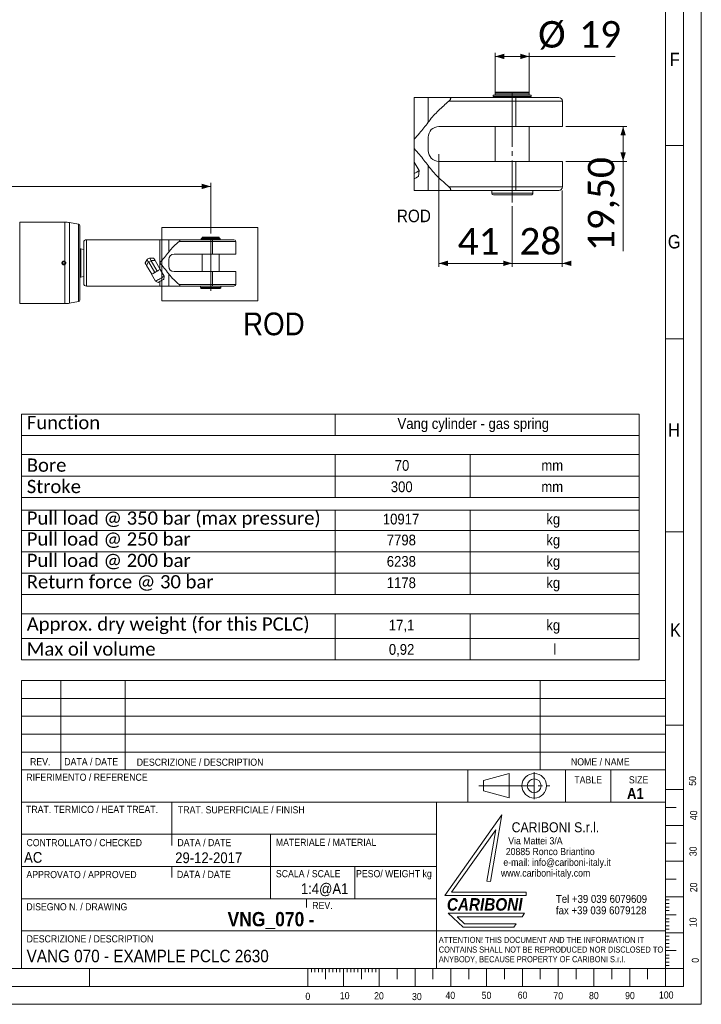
# Model space of a CAD drawing. Header units: millimetres. Extents: x 40 to 3324, y 40 to 2336.
# Tile 6 of 9: x 2562 to 3324, y 40 to 1141. Entities that reach past the tile are written whole.
import ezdxf

# ---------------------------------------------------------------- set-up
doc = ezdxf.new("R2010")
doc.units = ezdxf.units.MM
doc.header["$LTSCALE"] = 4
doc.linetypes.add('SLD-Centro', pattern=[19.05, 15.24, -1.27, 1.27, -1.27])
doc.linetypes.add('SLD-Solido', pattern=[0])
doc.styles.add('SLDTEXTSTYLE0', font='GOTHIC.TTF', dxfattribs={"width": 0.913})
doc.styles.add('SLDTEXTSTYLE1', font='GOTHICB.TTF', dxfattribs={"width": 0.913})
doc.styles.add('SLDTEXTSTYLE2', font='GOTHICBI.TTF', dxfattribs={"width": 0.913})
doc.styles.add('SLDTEXTSTYLE3', font='CALIBRI.TTF')
doc.styles.add('SLDTEXTSTYLE4', font='CALIBRIB.TTF')
doc.dimstyles.new('SLDDIMSTYLE0', dxfattribs={"dimtxt": 29.633333, "dimasz": 10, "dimexe": 0, "dimexo": 0.0625, "dimgap": 7.408333, "dimtad": 1, "dimrnd": 1e-09, "dimzin": 12, "dimdsep": 46, "dimtxsty": 'SLDTEXTSTYLE4', "dimsah": 1, "dimcen": 0.09, "dimadec": 0, "dimazin": 3, "dimtfac": 1, "dimtofl": 0, "dimtmove": 0, "dimatfit": 3, "dimfxl": 0, "dimfrac": 2, "dimtolj": 1, "dimtzin": 12, "dimarcsym": 0})
doc.dimstyles.new('SLDDIMSTYLE2', dxfattribs={"dimtxt": 29.633333, "dimasz": 10, "dimexe": 0, "dimexo": 0.0625, "dimgap": 7.408333, "dimtad": 1, "dimlfac": 0.5, "dimrnd": 1e-09, "dimzin": 12, "dimdsep": 46, "dimtxsty": 'SLDTEXTSTYLE4', "dimsah": 1, "dimcen": 0.09, "dimadec": 0, "dimazin": 3, "dimtfac": 1, "dimtmove": 0, "dimatfit": 0, "dimfxl": 0, "dimfrac": 2, "dimtolj": 1, "dimtzin": 12, "dimarcsym": 0})
doc.dimstyles.new('SLDDIMSTYLE3', dxfattribs={"dimtxt": 29.633333, "dimasz": 10, "dimexe": 0, "dimexo": 0.0625, "dimgap": 7.408333, "dimtad": 1, "dimlfac": 0.5, "dimrnd": 1e-09, "dimzin": 12, "dimdsep": 46, "dimtxsty": 'SLDTEXTSTYLE4', "dimsah": 1, "dimcen": 0.09, "dimadec": 0, "dimazin": 3, "dimtfac": 1, "dimtofl": 0, "dimtmove": 0, "dimatfit": 3, "dimfxl": 0, "dimfrac": 2, "dimtolj": 1, "dimtzin": 12, "dimarcsym": 0})

# ---------------------------------------------------------------- blocks, each defined once
blk = doc.blocks.new('SW_NOTE_0')
at = {"color": 0, "linetype": 'Continuous', "lineweight": 0, "char_height": 8, "attachment_point": 1, "style": 'SLDTEXTSTYLE0'}
for s, insert in [('   Via Mattei 3/A', (0, 10.2)), ('  20885 Ronco Briantino', (0, -1.8)), (' e-mail: info@cariboni-italy.it', (0, -13.8)), ('www.cariboni-italy.com', (0, -25.8))]:
    blk.add_mtext(s, dxfattribs=dict(at, insert=insert))
blk = doc.blocks.new('SW_NOTE_1')
at = {"color": 0, "linetype": 'Continuous', "lineweight": 0, "char_height": 8.8, "attachment_point": 1, "style": 'SLDTEXTSTYLE0'}
for s, insert in [('Tel +39 039 6079609', (0, 11.2)), ('fax +39 039 6079128', (0, -1.6))]:
    blk.add_mtext(s, dxfattribs=dict(at, insert=insert))
blk = doc.blocks.new('SW_NOTE_2')
at = {"color": 0, "linetype": 'Continuous', "lineweight": 0, "char_height": 6.8, "attachment_point": 1, "style": 'SLDTEXTSTYLE0'}
for s, insert in [('ATTENTION! THIS DOCUMENT AND THE INFORMATION IT', (0, 8.7)), ('CONTAINS SHALL NOT BE REPRODUCED NOR DISCLOSED TO', (0, -2.1)), ('ANYBODY, BECAUSE PROPERTY OF CARIBONI S.r.l.', (0, -12.9))]:
    blk.add_mtext(s, dxfattribs=dict(at, insert=insert))
blk = doc.blocks.new('SW_TABLEANNOTATION_0')
at = {"color": 0, "linetype": 'SLD-Solido', "lineweight": 0}
for p, q in [((0, 0), (0, -274.9)), ((690.8, 0), (0, 0)), ((690.8, -274.9), (690.8, 0)), ((350.8, 0), (350.8, -23.9)), ((0, -23.9), (690.8, -23.9)), ((0, -45.4), (690.8, -45.4)), ((350.8, -45.4), (350.8, -93.2)), ((501.8, -45.4), (501.8, -93.2)), ((0, -69.3), (690.8, -69.3)), ((0, -93.2), (690.8, -93.2)), ((0, -107.3), (690.8, -107.3)), ((350.8, -107.3), (350.8, -201.9)), ((501.8, -107.3), (501.8, -201.9)), ((0, -130.2), (690.8, -130.2)), ((0, -154.1), (690.8, -154.1)), ((0, -178), (690.8, -178)), ((0, -201.9), (690.8, -201.9)), ((0, -223.4), (690.8, -223.4)), ((350.8, -223.4), (350.8, -274.9)), ((501.8, -223.4), (501.8, -274.9)), ((0, -251), (690.8, -251)), ((0, -274.9), (690.8, -274.9))]:
    blk.add_line(p, q, dxfattribs=at)
at = {"color": 0, "linetype": 'Continuous', "lineweight": 0, "attachment_point": 1}
for s, insert, char_height, style in [('Function', (6, -2.1), 14.82, 'SLDTEXTSTYLE3'), ('Vang cylinder - gas spring', (420.5, -4.6), 12, 'SLDTEXTSTYLE0'), ('Bore', (6, -49.7), 14.82, 'SLDTEXTSTYLE3'), ('70', (417.4, -51.4), 12, 'SLDTEXTSTYLE0'), ('mm', (581.3, -51.4), 12, 'SLDTEXTSTYLE0'), ('Stroke', (6, -73.6), 14.82, 'SLDTEXTSTYLE3'), ('300', (413, -75.3), 12, 'SLDTEXTSTYLE0'), ('mm', (581.3, -75.3), 12, 'SLDTEXTSTYLE0'), ('Pull load @ 350 bar (max pressure)', (6, -108.9), 14.817, 'SLDTEXTSTYLE3'), ('10917', (404.1, -111.4), 12, 'SLDTEXTSTYLE0'), ('kg', (586.9, -111.4), 12, 'SLDTEXTSTYLE0'), ('Pull load @ 250 bar', (6, -132.3), 14.817, 'SLDTEXTSTYLE3'), ('7798', (408.5, -134.8), 12, 'SLDTEXTSTYLE0'), ('kg', (586.9, -134.8), 12, 'SLDTEXTSTYLE0'), ('Pull load @ 200 bar', (6, -156.2), 14.817, 'SLDTEXTSTYLE3'), ('6238', (408.5, -158.7), 12, 'SLDTEXTSTYLE0'), ('kg', (586.9, -158.7), 12, 'SLDTEXTSTYLE0'), ('Return force @ 30 bar', (6, -180.1), 14.817, 'SLDTEXTSTYLE3'), ('1178', (408.5, -182.6), 12, 'SLDTEXTSTYLE0'), ('kg', (586.9, -182.6), 12, 'SLDTEXTSTYLE0'), ('Approx. dry weight (for this PCLC)', (6, -227.3), 14.817, 'SLDTEXTSTYLE3'), ('17,1', (410.8, -229.9), 12, 'SLDTEXTSTYLE0'), ('kg', (586.9, -229.9), 12, 'SLDTEXTSTYLE0'), ('Max oil volume', (6, -255.3), 14.817, 'SLDTEXTSTYLE3'), ('0,92', (410.8, -257.1), 12, 'SLDTEXTSTYLE0'), ('l', (594.7, -257.1), 12, 'SLDTEXTSTYLE0')]:
    blk.add_mtext(s, dxfattribs=dict(at, insert=insert, char_height=char_height, style=style))
blk = doc.blocks.new('_D_6')
at = {"color": 7, "linetype": 'SLD-Solido', "lineweight": 0}
for p, q in [((145.5, 901.3), (145.5, 958.3)), ((2775.5, 901.7), (2775.5, 958.3)), ((145.5, 954.3), (2775.5, 954.3))]:
    blk.add_line(p, q, dxfattribs=at)
for points in [[(145.5, 954.3), (155.5, 951.3), (155.5, 957.3)], [(2775.5, 954.3), (2765.5, 957.3), (2765.5, 951.3)]]:
    blk.add_solid(points, dxfattribs=at)
at = {"color": 7, "linetype": 'SLD-Solido', "lineweight": 0, "attachment_point": 1, "style": 'SLDTEXTSTYLE3'}
for s, insert, char_height in [('EXAMPLE PCLC ', (1293.5, 993.8), 29.633), ('2630', (1547.4, 993.8), 29.63)]:
    blk.add_mtext(s, dxfattribs=dict(at, insert=insert, char_height=char_height))
blk = doc.blocks.new('_D_11')
at = {"color": 7, "linetype": 'SLD-Solido', "lineweight": 0}
for p, q in [((3030.6, 990.3), (3030.6, 864.3)), ((3112.6, 932.3), (3112.6, 864.3)), ((3030.6, 868.3), (3112.6, 868.3))]:
    blk.add_line(p, q, dxfattribs=at)
for points in [[(3030.6, 868.3), (3040.6, 865.3), (3040.6, 871.3)], [(3112.6, 868.3), (3102.6, 871.3), (3102.6, 865.3)]]:
    blk.add_solid(points, dxfattribs=at)
at = {"color": 7, "linetype": 'SLD-Solido', "lineweight": 0, "insert": (3051.6, 907.8), "char_height": 29.63, "attachment_point": 1, "style": 'SLDTEXTSTYLE3'}
blk.add_mtext('41', dxfattribs=at)
blk = doc.blocks.new('_D_12')
at = {"color": 7, "linetype": 'SLD-Solido', "lineweight": 0}
for p, q in [((3168.6, 949.8), (3168.6, 864.3)), ((3112.6, 932.3), (3112.6, 864.3)), ((3112.6, 868.3), (3102.6, 868.3)), ((3168.6, 868.3), (3112.6, 868.3)), ((3168.6, 868.3), (3178.6, 868.3))]:
    blk.add_line(p, q, dxfattribs=at)
for points in [[(3112.6, 868.3), (3102.6, 871.3), (3102.6, 865.3)], [(3168.6, 868.3), (3178.6, 865.3), (3178.6, 871.3)]]:
    blk.add_solid(points, dxfattribs=at)
at = {"color": 7, "linetype": 'SLD-Solido', "lineweight": 0, "insert": (3120.6, 907.8), "char_height": 29.63, "attachment_point": 1, "style": 'SLDTEXTSTYLE3'}
blk.add_mtext('28', dxfattribs=at)
blk = doc.blocks.new('_D_13')
at = {"color": 7, "linetype": 'SLD-Solido', "lineweight": 0}
for p, q in [((3172.6, 1021.3), (3240.6, 1021.3)), ((3236.6, 1021.3), (3236.6, 982.3)), ((3172.6, 982.3), (3240.6, 982.3)), ((3236.6, 982.3), (3236.6, 881.9))]:
    blk.add_line(p, q, dxfattribs=at)
for points in [[(3236.6, 1021.3), (3233.6, 1011.3), (3239.6, 1011.3)], [(3236.6, 982.3), (3239.6, 992.3), (3233.6, 992.3)]]:
    blk.add_solid(points, dxfattribs=at)
at = {"color": 7, "linetype": 'SLD-Solido', "lineweight": 0, "insert": (3197.1, 881.9), "char_height": 29.63, "attachment_point": 1, "rotation": 90, "style": 'SLDTEXTSTYLE3'}
blk.add_mtext('19,50', dxfattribs=at)
blk = doc.blocks.new('_D_14')
at = {"color": 7, "linetype": 'SLD-Solido', "lineweight": 0}
for p, q in [((3093.6, 1058.8), (3093.6, 1103.6)), ((3131.6, 1058.8), (3131.6, 1103.6)), ((3093.6, 1099.6), (3131.6, 1099.6)), ((3131.6, 1099.6), (3227.5, 1099.6))]:
    blk.add_line(p, q, dxfattribs=at)
for points in [[(3093.6, 1099.6), (3103.6, 1096.6), (3103.6, 1102.6)], [(3131.6, 1099.6), (3121.6, 1102.6), (3121.6, 1096.6)]]:
    blk.add_solid(points, dxfattribs=at)
at = {"color": 7, "linetype": 'SLD-Solido', "lineweight": 0, "char_height": 29.63, "attachment_point": 1, "style": 'SLDTEXTSTYLE3'}
for s, insert in [('%%c', (3141.6, 1139.1)), ('19', (3187.4, 1139.1))]:
    blk.add_mtext(s, dxfattribs=dict(at, insert=insert))

msp = doc.modelspace()

# ---------------------------------------------------------------- linework, layer by layer
at = {"color": 7, "linetype": 'SLD-Solido', "lineweight": 0}
for p, q in [((3324, 40), (3324, 2336)), ((3304, 60), (3304, 2316)), ((3003.12, 1053.756), (3003.12, 949.756)), ((3304, 1000), (3284, 1000)), ((3284, 1000), (3304, 1000)), ((2720.736, 908.335), (2828.241, 908.335)), ((2720.736, 826.353), (2720.736, 908.335)), ((2828.241, 826.353), (2828.241, 908.335)), ((2720.736, 826.353), (2828.241, 826.353)), ((3284, 784), (3304, 784)), ((3284, 568), (3304, 568)), ((2564, 402.029), (2564, 80.029)), ((2564, 402.029), (3284, 402.029)), ((2608, 402.029), (2608, 301.996)), ((2680, 402.029), (2680, 301.996)), ((3144, 402.029), (3144, 301.996)), ((2564.013, 381.996), (3284.013, 381.996)), ((2564.013, 361.996), (3284.013, 361.996)), ((2564.013, 341.996), (3284.013, 341.996)), ((3284, 352), (3304, 352)), ((2564.013, 321.996), (3284.013, 321.996)), ((3063.006, 301.996), (3063.006, 266.029)), ((3109.247, 297.88), (3080.635, 290.177)), ((3109.247, 297.88), (3109.247, 270.78)), ((3172, 301.996), (3172, 266.029)), ((3222.945, 301.996), (3222.945, 266.029)), ((3283.977, 301.977), (3283.977, 79.977)), ((3080.635, 290.177), (3080.635, 278.483)), ((3080.635, 278.483), (3109.247, 270.78)), ((3284, 280), (3304, 280)), ((3284, 266.029), (2564, 266.029)), ((2732, 230.029), (2732, 266.029)), ((3028, 158.029), (3028, 266.029)), ((3284, 260), (3296, 260)), ((3037.116, 161.506), (3101.067, 251.7)), ((3101.067, 251.7), (3088.182, 177.403)), ((3094.105, 234.965), (3044.856, 165.506)), ((3094.105, 234.965), (3084.14, 177.506)), ((3284, 240), (3304, 240)), ((3028, 230.029), (2564, 230.029)), ((2732, 230.029), (2732, 217.633)), ((2842.172, 158.029), (2842.172, 230.029)), ((3284, 220), (3296, 220)), ((3284, 200), (3304, 200)), ((3028, 194.029), (2564, 194.029)), ((2732, 194.029), (2732, 181.708)), ((2936.434, 194.029), (2936.434, 158.029)), ((3084.14, 177.506), (3088.182, 177.403)), ((3284, 180), (3296, 180)), ((3044.856, 165.506), (3128.14, 165.506)), ((3128.14, 165.506), (3128.182, 161.506)), ((2882.461, 158.029), (2882.461, 148.034)), ((3128.182, 161.506), (3037.116, 161.506)), ((3284, 160), (3304, 160)), ((3284, 156.709), (3288, 156.709)), ((3284, 152.866), (3288, 152.866)), ((3284, 148.508), (3288, 148.508)), ((3284, 144.681), (3288, 144.681)), ((3126.478, 141.928), (3041.116, 141.928)), ((3041.116, 141.928), (3057.717, 126.262)), ((3051.118, 137.839), (3059.33, 130.089)), ((3123.706, 137.839), (3051.118, 137.839)), ((3126.478, 141.928), (3123.706, 137.839)), ((3284, 140), (3296, 140)), ((3284, 135.634), (3288, 135.634)), ((3284, 132.243), (3288, 132.243)), ((3028, 80.029), (3028, 122.029)), ((3028, 122.029), (3284, 122.029)), ((3057.717, 126.262), (3114.327, 126.262)), ((3059.33, 130.089), (3117.116, 130.089)), ((3117.116, 130.089), (3114.327, 126.262)), ((3284, 127.884), (3288, 127.884)), ((3284, 123.821), (3288, 123.821)), ((3284, 120), (3304, 120)), ((3284, 115.998), (3288, 115.998)), ((3284, 112.155), (3288, 112.155)), ((3284, 107.797), (3288, 107.797)), ((3284, 103.97), (3288, 103.97)), ((3284, 100), (3296, 100)), ((3284, 94.923), (3288, 94.923)), ((3284, 91.531), (3288, 91.531)), ((2640, 80), (2640, 60)), ((2884, 80), (2884, 60)), ((2888, 80), (2888, 76)), ((2892, 80), (2892, 76)), ((2896, 80), (2896, 76)), ((2900, 80), (2900, 76)), ((2904, 80), (2904, 68)), ((2908, 80), (2908, 76)), ((2912, 80), (2912, 76)), ((2916, 80), (2916, 76)), ((2920, 80), (2920, 76)), ((2924, 80), (2924, 60)), ((2928, 80), (2928, 76)), ((2932, 80), (2932, 76)), ((2936, 80), (2936, 76)), ((2940, 80), (2940, 76)), ((2944, 80), (2944, 68)), ((2948, 80), (2948, 76)), ((2952, 80), (2952, 76)), ((2956, 80), (2956, 76)), ((2960, 80), (2960, 76)), ((2964, 80), (2964, 60)), ((2984, 80), (2984, 68)), ((3004, 80), (3004, 60)), ((3024, 80), (3024, 68)), ((3044, 80), (3044, 60)), ((3064, 80), (3064, 68)), ((3084, 80), (3084, 60)), ((3104, 68), (3104, 80)), ((3124, 80), (3124, 60)), ((3144, 80), (3144, 68)), ((3164, 80), (3164, 60)), ((3184, 80), (3184, 68)), ((3204, 80), (3204, 60)), ((3224, 80), (3224, 68)), ((3244, 80), (3244, 60)), ((3264, 80), (3264, 68)), ((3284, 87.173), (3288, 87.173)), ((3284, 83.346), (3288, 83.346)), ((3284, 80), (3284, 60)), ((3304, 80), (3284, 80)), ((60, 60), (3304, 60)), ((40, 40), (3324, 40))]:
    msp.add_line(p, q, dxfattribs=at)
at = {"color": 7, "linetype": 'SLD-Solido', "lineweight": 15}
for p, q in [((3284, 80), (3284, 2296)), ((3093.984, 1059.556), (3093.62, 1058.556)), ((3093.62, 1058.556), (3093.62, 1056.556)), ((3131.62, 1058.556), (3093.62, 1058.556)), ((3131.256, 1059.556), (3093.984, 1059.556)), ((3131.62, 1058.556), (3131.256, 1059.556)), ((3131.62, 1056.556), (3131.62, 1058.556)), ((3003.12, 1053.756), (3018.62, 1053.756)), ((3018.62, 1025.964), (3018.62, 1053.756)), ((3018.62, 1053.756), (3041.844, 1053.756)), ((3041.844, 1053.756), (3116.62, 1053.756)), ((3116.62, 1049.756), (3041.844, 1049.756)), ((3091.46, 1056.116), (3091.46, 1054.956)), ((3091.46, 1056.116), (3092.417, 1056.116)), ((3132.504, 1054.956), (3091.46, 1054.956)), ((3133.78, 1056.316), (3092.736, 1056.316)), ((3092.736, 1056.292), (3092.736, 1056.316)), ((3092.736, 1054.756), (3092.736, 1054.779)), ((3094.32, 1054.779), (3092.736, 1054.779)), ((3092.736, 1054.756), (3093.62, 1054.756)), ((3131.62, 1056.556), (3093.62, 1056.556)), ((3093.62, 1054.756), (3093.62, 1053.756)), ((3130.4, 1054.756), (3093.62, 1054.756)), ((3094.32, 1056.556), (3094.32, 1056.316)), ((3094.32, 1054.956), (3094.32, 1054.756)), ((3116.62, 1053.756), (3116.62, 1049.756)), ((3116.62, 1053.756), (3164.62, 1053.756)), ((3116.62, 1021.256), (3116.62, 1049.756)), ((3168.62, 1049.756), (3116.62, 1049.756)), ((3130.474, 1054.756), (3132.504, 1054.756)), ((3130.92, 1056.316), (3130.92, 1056.556)), ((3131.62, 1053.756), (3131.62, 1054.756)), ((3132.504, 1054.956), (3132.504, 1054.756)), ((3133.78, 1054.756), (3132.504, 1054.756)), ((3133.78, 1054.756), (3133.78, 1056.316)), ((3168.62, 1021.256), (3168.62, 1049.756)), ((3030.62, 1021.256), (3116.62, 1021.256)), ((3093.62, 1021.256), (3093.62, 982.256)), ((3116.62, 1021.256), (3168.62, 1021.256)), ((3131.62, 982.256), (3131.62, 1021.256)), ((3018.62, 994.256), (3018.62, 1009.256)), ((3008.663, 971.945), (3003.12, 981.546)), ((3116.62, 982.256), (3030.62, 982.256)), ((3116.62, 953.756), (3116.62, 982.256)), ((3168.62, 982.256), (3116.62, 982.256)), ((3168.62, 953.756), (3168.62, 982.256)), ((3007.876, 965.53), (3008.663, 971.945)), ((3018.62, 949.756), (3018.62, 977.547)), ((3018.62, 949.756), (3003.12, 949.756)), ((3041.844, 949.756), (3018.62, 949.756)), ((3041.844, 953.756), (3116.62, 953.756)), ((3116.62, 949.756), (3041.844, 949.756)), ((3089.62, 949.756), (3089.62, 946.756)), ((3135.62, 946.756), (3089.62, 946.756)), ((3116.62, 953.756), (3116.62, 949.756)), ((3116.62, 953.756), (3168.62, 953.756)), ((3164.62, 949.756), (3116.62, 949.756)), ((3135.62, 946.756), (3135.62, 949.756)), ((3133.62, 944.756), (3091.62, 944.756)), ((2612.484, 914.263), (2561.911, 914.263)), ((2561.911, 914.263), (2561.911, 868.763)), ((2612.484, 870.488), (2612.484, 914.263)), ((2627.634, 912.054), (2617.693, 913.807)), ((2617.693, 913.807), (2617.693, 823.718)), ((2627.634, 825.471), (2627.634, 912.054)), ((2629.287, 910.084), (2629.287, 827.441)), ((2633.487, 868.763), (2633.487, 891.763)), ((2718.487, 894.763), (2636.487, 894.763)), ((2636.487, 868.763), (2636.487, 894.763)), ((2718.487, 868.763), (2718.487, 894.763)), ((2728.487, 880.867), (2728.487, 894.763)), ((2740.098, 894.763), (2777.487, 894.763)), ((2777.487, 892.763), (2740.098, 892.763)), ((2764.907, 895.943), (2764.907, 895.363)), ((2764.907, 895.943), (2765.385, 895.943)), ((2785.428, 895.363), (2764.907, 895.363)), ((2786.067, 896.043), (2765.545, 896.043)), ((2765.545, 896.031), (2765.545, 896.043)), ((2765.545, 895.263), (2765.545, 895.274)), ((2766.337, 895.274), (2765.545, 895.274)), ((2765.545, 895.263), (2765.987, 895.263)), ((2766.169, 897.663), (2765.987, 897.163)), ((2765.987, 897.163), (2765.987, 896.163)), ((2784.987, 897.163), (2765.987, 897.163)), ((2784.987, 896.163), (2765.987, 896.163)), ((2765.987, 895.263), (2765.987, 894.763)), ((2784.377, 895.263), (2765.987, 895.263)), ((2784.805, 897.663), (2766.169, 897.663)), ((2766.337, 896.163), (2766.337, 896.043)), ((2766.337, 895.363), (2766.337, 895.263)), ((2777.487, 894.763), (2777.487, 892.763)), ((2777.487, 894.763), (2801.487, 894.763)), ((2777.487, 878.513), (2777.487, 892.763)), ((2803.487, 892.763), (2777.487, 892.763)), ((2784.414, 895.263), (2785.428, 895.263)), ((2784.637, 896.043), (2784.637, 896.163)), ((2784.987, 897.163), (2784.805, 897.663)), ((2784.987, 896.163), (2784.987, 897.163)), ((2784.987, 894.763), (2784.987, 895.263)), ((2785.428, 895.363), (2785.428, 895.263)), ((2786.067, 895.263), (2785.428, 895.263)), ((2786.067, 895.263), (2786.067, 896.043)), ((2803.487, 878.513), (2803.487, 892.763)), ((2630.435, 884.638), (2629.287, 884.638)), ((2633.487, 883.763), (2630.435, 884.638)), ((2630.435, 868.763), (2630.435, 884.638)), ((2611.287, 870.206), (2610.037, 869.484)), ((2612.537, 869.484), (2611.287, 870.206)), ((2702.136, 868.763), (2704.431, 872.738)), ((2706.019, 869.988), (2703.723, 866.013)), ((2704.46, 872.789), (2707.013, 874.263)), ((2708.846, 871.087), (2706.294, 869.613)), ((2706.294, 869.613), (2712.96, 858.066)), ((2707.013, 874.263), (2707.071, 874.263)), ((2707.071, 874.263), (2711.662, 874.263)), ((2713.25, 871.513), (2708.659, 871.513)), ((2708.846, 871.087), (2715.513, 859.54)), ((2713.25, 871.513), (2719, 861.553)), ((2728.487, 865.013), (2728.487, 872.513)), ((2734.487, 878.513), (2777.487, 878.513)), ((2765.987, 878.513), (2765.987, 859.013)), ((2777.487, 878.513), (2803.487, 878.513)), ((2784.987, 859.013), (2784.987, 878.513)), ((2561.911, 868.763), (2561.911, 823.263)), ((2610.037, 869.484), (2610.037, 868.041)), ((2610.037, 868.041), (2611.287, 867.319)), ((2611.287, 867.319), (2612.537, 868.041)), ((2612.484, 823.263), (2612.484, 867.037)), ((2612.537, 868.041), (2612.537, 869.484)), ((2630.435, 852.888), (2630.435, 868.763)), ((2633.487, 845.763), (2633.487, 868.763)), ((2636.487, 842.763), (2636.487, 868.763)), ((2703.723, 866.013), (2709.473, 856.053)), ((2714.919, 859.198), (2715.513, 859.54)), ((2716.027, 859.837), (2715.513, 859.54)), ((2719, 861.553), (2717.21, 860.52)), ((2718.487, 862.442), (2718.487, 868.763)), ((2723.508, 853.857), (2719.048, 861.581)), ((2777.487, 859.013), (2734.487, 859.013)), ((2777.487, 844.763), (2777.487, 859.013)), ((2803.487, 859.013), (2777.487, 859.013)), ((2803.487, 844.763), (2803.487, 859.013)), ((2629.287, 852.888), (2630.435, 852.888)), ((2630.435, 852.888), (2633.487, 853.763)), ((2709.425, 856.025), (2713.884, 848.301)), ((2709.473, 856.053), (2711.263, 857.087)), ((2712.446, 857.77), (2712.96, 858.066)), ((2712.96, 858.066), (2713.554, 858.409)), ((2713.884, 848.301), (2716.859, 847.038)), ((2718.487, 842.763), (2718.487, 847.978)), ((2723.114, 850.65), (2723.508, 853.857)), ((2728.487, 842.763), (2728.487, 856.658)), ((2636.487, 842.763), (2718.487, 842.763)), ((2740.098, 844.763), (2777.487, 844.763)), ((2777.487, 842.763), (2740.098, 842.763)), ((2763.987, 842.763), (2763.987, 841.263)), ((2786.987, 841.263), (2763.987, 841.263)), ((2785.987, 840.263), (2764.987, 840.263)), ((2777.487, 844.763), (2777.487, 842.763)), ((2777.487, 844.763), (2803.487, 844.763)), ((2801.487, 842.763), (2777.487, 842.763)), ((2786.987, 841.263), (2786.987, 842.763)), ((2561.911, 823.263), (2612.484, 823.263)), ((2617.693, 823.718), (2627.634, 825.471)), ((2564, 301.996), (3284, 301.996)), ((2564, 158.029), (3028, 158.029)), ((3028, 158.029), (3028, 122.029)), ((3028, 122.029), (2564, 122.029)), ((80, 80), (3284, 80)), ((2564, 80.029), (3284, 80.029))]:
    msp.add_line(p, q, dxfattribs=at)
at = {"color": 7, "linetype": 'SLD-Centro', "lineweight": 15}
for p, q in [((3112.62, 1059.556), (3112.62, 936.311)), ((2775.487, 897.663), (2775.487, 837.549))]:
    msp.add_line(p, q, dxfattribs=at)
at = {"color": 7, "linetype": 'SLD-Centro', "lineweight": 0}
for p, q in [((3137.217, 299.485), (3137.217, 269.175)), ((3075.388, 284.33), (3154.661, 284.33))]:
    msp.add_line(p, q, dxfattribs=at)
at = {"color": 7, "linetype": 'SLD-Solido', "lineweight": 15, "flags": 128}
for points in [[(3092.736, 1056.292), (3092.571, 1056.204), (3092.417, 1056.116)], [(3092.736, 1054.779), (3092.571, 1054.867), (3092.417, 1054.956)], [(3003.12, 968.744), (3003.851, 969.166), (3005.845, 970.317), (3007.374, 971.2), (3008.335, 971.755), (3008.663, 971.945)], [(3007.876, 965.53), (3007.57, 965.353), (3006.681, 964.84), (3005.297, 964.041), (3003.553, 963.034), (3003.12, 962.784)], [(2704.431, 872.738), (2704.447, 872.766), (2704.457, 872.783), (2704.46, 872.789)], [(2711.662, 874.263), (2711.699, 874.198), (2711.81, 874.006), (2711.991, 873.693), (2712.235, 873.271), (2712.533, 872.754), (2712.875, 872.161), (2713.25, 871.513)], [(2703.723, 866.013), (2703.349, 866.661), (2703.007, 867.254), (2702.708, 867.771), (2702.465, 868.193), (2702.284, 868.506), (2702.173, 868.698), (2702.136, 868.763)], [(2713.554, 858.409), (2713.724, 858.507), (2713.894, 858.606), (2714.065, 858.704), (2714.237, 858.803), (2714.408, 858.902), (2714.579, 859.001), (2714.75, 859.099), (2714.919, 859.198)], [(2716.027, 859.837), (2716.184, 859.928), (2716.34, 860.018), (2716.493, 860.106), (2716.642, 860.192), (2716.789, 860.277), (2716.933, 860.36), (2717.073, 860.441), (2717.21, 860.52)], [(2719, 861.553), (2719.021, 861.566), (2719.036, 861.574), (2719.045, 861.58), (2719.048, 861.581)], [(2709.425, 856.025), (2709.428, 856.027), (2709.437, 856.032), (2709.452, 856.041), (2709.473, 856.053)], [(2711.263, 857.087), (2711.4, 857.166), (2711.54, 857.247), (2711.684, 857.329), (2711.831, 857.414), (2711.98, 857.501), (2712.133, 857.589), (2712.289, 857.679), (2712.446, 857.77)], [(2713.884, 848.301), (2714.048, 848.395), (2714.529, 848.673), (2715.294, 849.114), (2716.29, 849.69), (2717.451, 850.36), (2718.696, 851.079), (2719.942, 851.798), (2721.102, 852.468), (2722.099, 853.043), (2722.863, 853.485), (2723.344, 853.762), (2723.508, 853.857)], [(2723.114, 850.65), (2722.961, 850.561), (2722.517, 850.305), (2721.825, 849.905), (2720.953, 849.402), (2719.987, 848.844), (2719.02, 848.286), (2718.148, 847.783), (2717.456, 847.383), (2717.012, 847.127), (2716.859, 847.038), (2716.859, 847.038)]]:
    msp.add_lwpolyline(points, dxfattribs=at)
at = {"color": 7, "linetype": 'SLD-Solido', "lineweight": 15}
msp.add_circle((2611.287, 868.763), 1.634, dxfattribs=at)
at = {"color": 7, "linetype": 'SLD-Solido', "lineweight": 0}
for radius in [13.721, 7.749]:
    msp.add_circle((3137.217, 284.33), radius, dxfattribs=at)
at = {"color": 7, "linetype": 'SLD-Solido', "lineweight": 15}
for centre, radius, start, end in [((3164.62, 1049.756), 4, 0.00041, 90.002258), ((3030.62, 1009.256), 12, 89.999988, 179.999614), ((3030.62, 994.256), 12, 180.000386, 270.000012), ((3091.62, 946.756), 2, 180.00041, 269.995428), ((3133.62, 946.756), 2, 269.997742, 359.99959), ((3164.62, 953.756), 4, 269.997742, 359.99959), ((2612.484, 884.263), 30, 80, 90), ((2627.287, 910.084), 2, 0, 80), ((2636.487, 891.763), 3, 90, 180), ((2801.487, 892.763), 2, 0, 90), ((2734.487, 872.513), 6, 90, 180), ((2734.487, 865.013), 6, 180, 270), ((2636.487, 845.763), 3, 180, 270), ((2764.987, 841.263), 1, 180, 270), ((2785.987, 841.263), 1, 270, 0), ((2801.487, 844.763), 2, 270, 0), ((2627.287, 827.441), 2, 280, 0), ((2612.484, 853.263), 30, 270, 280)]:
    msp.add_arc(centre, radius, start, end, dxfattribs=at)
for centre, major_axis, ratio, start_param, end_param in [((2775.487, 896.031), (10.579, 0.656), 0.1650759, 2.78229191, 2.8295685), ((2775.487, 895.274), (10.579, -0.656), 0.1650759, 3.45361681, 3.5008934), ((2707.144, 870.105), (2.679, -2.679), 0.23606798, 3.20476272, 4.52287879), ((2700.794, 866.438), (5.5, 3.175), 0.57735027, 0, 0.12634013), ((2707.995, 870.596), (-0.981, 3.659), 0.23606798, 4.90189917, 6.22001524), ((2714.346, 874.263), (5.5, 3.175), 0.57735027, 3.01525253, 3.14159265)]:
    msp.add_ellipse(centre, major_axis=major_axis, ratio=ratio, start_param=start_param, end_param=end_param, dxfattribs=at)
for points, knots in [([(3041.844, 1049.756), (3037.895, 1046.291), (3031.953, 1041.077), (3024.643, 1033.461), (3020.86, 1028.983), (3018.951, 1026.41), (3018.62, 1025.964)], [0, 0, 0, 0, 0.47279357, 0.71147722, 0.95003127, 1, 1, 1, 1]), ([(3041.844, 1049.756), (3042.342, 1050.213), (3043.03, 1050.846), (3043.625, 1051.842), (3043.817, 1052.474), (3043.722, 1053.062), (3043.255, 1053.542), (3042.567, 1053.73), (3042.06, 1053.748), (3041.844, 1053.756)], [0, 0, 0, 0, 0.33443662, 0.46276785, 0.57510142, 0.65713615, 0.74620648, 0.8920869, 1, 1, 1, 1]), ([(3018.62, 1025.964), (3015.445, 1021.822), (3010.468, 1015.331), (3005.073, 1009.187), (3003.12, 1006.963)], [0, 0, 0, 0, 0.63815188, 1, 1, 1, 1]), ([(3003.12, 996.548), (3005.066, 994.333), (3010.461, 988.188), (3015.438, 981.697), (3018.62, 977.547)], [0, 0, 0, 0, 0.36059788, 1, 1, 1, 1]), ([(3018.62, 977.547), (3020.313, 975.373), (3023.701, 971.025), (3031.381, 962.982), (3037.646, 957.457), (3041.844, 953.756)], [0, 0, 0, 0, 0.24800379, 0.49618033, 1, 1, 1, 1]), ([(3041.844, 949.756), (3042.33, 949.778), (3042.993, 949.808), (3043.663, 950.346), (3043.823, 950.898), (3043.685, 951.533), (3043.257, 952.32), (3042.606, 953.078), (3042.063, 953.56), (3041.844, 953.756)], [0, 0, 0, 0, 0.2347405, 0.31990193, 0.40980029, 0.50538185, 0.63737328, 0.85341431, 1, 1, 1, 1]), ([(2718.487, 894.763), (2718.494, 894.763), (2720.222, 894.763), (2723.7, 894.763), (2726.89, 894.763), (2728.487, 894.763)], [0, 0, 0, 0, 0.00205346, 0.50070002, 1, 1, 1, 1]), ([(2728.487, 894.763), (2729.173, 894.763), (2731.21, 894.763), (2735.097, 894.763), (2738.427, 894.763), (2740.098, 894.763)], [0, 0, 0, 0, 0.20209714, 0.59962419, 1, 1, 1, 1]), ([(2740.098, 892.763), (2738.124, 891.03), (2735.153, 888.423), (2731.498, 884.615), (2729.606, 882.376), (2728.652, 881.09), (2728.487, 880.867)], [0, 0, 0, 0, 0.47279604, 0.71147786, 0.95003247, 1, 1, 1, 1]), ([(2740.098, 892.763), (2740.351, 892.997), (2740.708, 893.328), (2741.001, 893.829), (2741.086, 894.153), (2741.03, 894.425), (2740.818, 894.643), (2740.484, 894.748), (2740.208, 894.759), (2740.098, 894.763)], [0, 0, 0, 0, 0.268095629, 0.379367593, 0.491556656, 0.590751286, 0.707938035, 0.883536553, 1, 1, 1, 1]), ([(2728.487, 880.867), (2726.894, 878.8), (2723.703, 874.661), (2720.225, 870.745), (2718.494, 868.771), (2718.487, 868.763)], [0, 0, 0, 0, 0.49831822, 0.99794654, 1, 1, 1, 1]), ([(2612.484, 867.037), (2612.327, 866.928), (2612.155, 866.841), (2611.796, 866.717), (2611.606, 866.678), (2611.227, 866.655), (2611.034, 866.669), (2610.662, 866.749), (2610.481, 866.814), (2610.142, 866.991), (2609.988, 867.101), (2609.709, 867.363), (2609.588, 867.512), (2609.392, 867.838), (2609.315, 868.016), (2609.213, 868.381), (2609.186, 868.574), (2609.187, 868.954), (2609.213, 869.144), (2609.316, 869.512), (2609.391, 869.686), (2609.589, 870.014), (2609.71, 870.163), (2609.987, 870.423), (2610.145, 870.535), (2610.481, 870.711), (2610.664, 870.777), (2611.036, 870.856), (2611.228, 870.87), (2611.609, 870.846), (2611.795, 870.809), (2612.158, 870.683), (2612.327, 870.596), (2612.484, 870.488)], [0, 0, 0, 0, 0.0625, 0.0625, 0.125, 0.125, 0.1875, 0.1875, 0.25, 0.25, 0.3125, 0.3125, 0.375, 0.375, 0.4375, 0.4375, 0.5, 0.5, 0.5625, 0.5625, 0.625, 0.625, 0.6875, 0.6875, 0.75, 0.75, 0.8125, 0.8125, 0.875, 0.875, 0.9375, 0.9375, 1, 1, 1, 1]), ([(2612.484, 867.037), (2612.624, 867.134), (2612.749, 867.246), (2612.972, 867.498), (2613.069, 867.64), (2613.225, 867.937), (2613.285, 868.097), (2613.366, 868.425), (2613.386, 868.592), (2613.387, 868.93), (2613.366, 869.099), (2613.286, 869.425), (2613.226, 869.586), (2612.992, 870.033), (2612.763, 870.294), (2612.484, 870.488)], [0, 0, 0, 0, 0.125, 0.125, 0.25, 0.25, 0.375, 0.375, 0.5, 0.5, 0.625, 0.625, 0.75, 0.75, 1, 1, 1, 1]), ([(2718.487, 868.763), (2718.494, 868.754), (2720.222, 866.784), (2723.7, 862.868), (2726.89, 858.729), (2728.487, 856.658)], [0, 0, 0, 0, 0.00205346, 0.50070002, 1, 1, 1, 1]), ([(2728.487, 856.658), (2729.333, 855.571), (2731.027, 853.397), (2734.867, 849.376), (2738, 846.613), (2740.098, 844.763)], [0, 0, 0, 0, 0.24800527, 0.49618132, 1, 1, 1, 1]), ([(2728.487, 842.763), (2726.894, 842.763), (2723.703, 842.763), (2720.225, 842.763), (2718.494, 842.763), (2718.487, 842.763)], [0, 0, 0, 0, 0.49831822, 0.99794654, 1, 1, 1, 1]), ([(2740.098, 842.763), (2738.622, 842.763), (2735.799, 842.763), (2731.844, 842.763), (2729.608, 842.763), (2728.487, 842.763)], [0, 0, 0, 0, 0.35331465, 0.67553304, 1, 1, 1, 1]), ([(2740.098, 842.763), (2740.351, 842.781), (2740.708, 842.807), (2741.001, 843.055), (2741.086, 843.305), (2741.03, 843.626), (2740.818, 844.027), (2740.484, 844.42), (2740.208, 844.665), (2740.098, 844.763)], [0, 0, 0, 0, 0.268095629, 0.379367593, 0.491556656, 0.590751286, 0.707938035, 0.883536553, 1, 1, 1, 1])]:
    msp.add_open_spline(points, degree=3, knots=knots, dxfattribs=at)

# ---------------------------------------------------------------- block references
at = {"color": 7, "linetype": 'Continuous', "lineweight": 0}
for name, p in [('SW_TABLEANNOTATION_0', (2563.835, 699.84)), ('SW_NOTE_0', (3099.972, 216.573)), ('SW_NOTE_1', (3161.45, 151.028)), ('SW_NOTE_2', (3030.449, 106.708))]:
    msp.add_blockref(name, p, dxfattribs=at)

# ---------------------------------------------------------------- texts
for s, insert, char_height, attachment_point, style in [('F', (3288.713, 1103.778), 15.048, 1, 'SLDTEXTSTYLE0'), ('G', (3286.575, 900.004), 15.048, 1, 'SLDTEXTSTYLE0'), ('H', (3286.781, 689.631), 15.048, 1, 'SLDTEXTSTYLE0'), ('K', (3288.979, 465.858), 15.048, 1, 'SLDTEXTSTYLE0'), ('REV.', (2584.909, 315.154), 8, 2, 'SLDTEXTSTYLE0'), ('DATA / DATE', (2611.78, 315.154), 8, 1, 'SLDTEXTSTYLE0'), ('DESCRIZIONE / DESCRIPTION', (2692.791, 314.64), 8, 1, 'SLDTEXTSTYLE0'), ('NOME / NAME', (3178.27, 315.026), 8, 1, 'SLDTEXTSTYLE0'), ('RIFERIMENTO / REFERENCE', (2569.299, 297.852), 8, 1, 'SLDTEXTSTYLE0'), ('TABLE', (3182.013, 294.947), 8, 1, 'SLDTEXTSTYLE0'), ('SIZE', (3243.055, 294.947), 8, 1, 'SLDTEXTSTYLE0'), ('A1', (3240.903, 281.632), 12, 1, 'SLDTEXTSTYLE1'), ('TRAT. TERMICO / HEAT TREAT.', (2568.974, 261.904), 8, 1, 'SLDTEXTSTYLE0'), ('TRAT. SUPERFICIALE / FINISH', (2738.834, 261.451), 8, 1, 'SLDTEXTSTYLE0'), ('CARIBONI S.r.l.', (3111.986, 243.497), 11.18644, 1, 'SLDTEXTSTYLE0'), ('CONTROLLATO / CHECKED', (2569.487, 224.693), 8, 1, 'SLDTEXTSTYLE0'), ('DATA / DATE', (2738.249, 224.755), 8, 1, 'SLDTEXTSTYLE0'), ('MATERIALE / MATERIAL', (2848.325, 225.075), 8, 1, 'SLDTEXTSTYLE0'), ('AC', (2566.843, 210.237), 12, 1, 'SLDTEXTSTYLE0'), ('29-12-2017', (2735.771, 209.858), 12, 1, 'SLDTEXTSTYLE0'), ('APPROVATO / APPROVED', (2569.437, 189.047), 8, 1, 'SLDTEXTSTYLE0'), ('DATA / DATE', (2737.755, 189.225), 8, 1, 'SLDTEXTSTYLE0'), ('SCALA / SCALE', (2848.369, 190.037), 8, 1, 'SLDTEXTSTYLE0'), ('PESO/ WEIGHT kg', (2937.967, 190.037), 8, 1, 'SLDTEXTSTYLE0'), ('1:4@A1', (2876.297, 175.225), 12, 1, 'SLDTEXTSTYLE0'), ('REV.', (2889.01, 154.435), 8, 1, 'SLDTEXTSTYLE0'), ('CARIBONI', (3039.52, 158.656), 14, 1, 'SLDTEXTSTYLE2'), ('DISEGNO N. / DRAWING', (2569.409, 153.042), 8, 1, 'SLDTEXTSTYLE0'), ('VNG_070', (2880.122, 143.196), 16, 3, 'SLDTEXTSTYLE1'), ('- ', (2884.809, 142.957), 16, 1, 'SLDTEXTSTYLE1'), ('DESCRIZIONE / DESCRIPTION', (2569.66, 117.176), 8, 1, 'SLDTEXTSTYLE0'), ('VANG 070 - EXAMPLE PCLC 2630', (2569.66, 100.99), 14, 1, 'SLDTEXTSTYLE0'), ('0', (2881.344, 52.914), 8, 1, 'SLDTEXTSTYLE0'), ('10', (2919.862, 53.733), 8, 1, 'SLDTEXTSTYLE0'), ('20', (2958.163, 53.544), 8, 1, 'SLDTEXTSTYLE0'), ('30', (3000.519, 52.679), 8, 1, 'SLDTEXTSTYLE0'), ('40', (3037.935, 54.009), 8, 1, 'SLDTEXTSTYLE0'), ('50', (3078.452, 54.009), 8, 1, 'SLDTEXTSTYLE0'), ('60', (3118.724, 54.228), 8, 1, 'SLDTEXTSTYLE0'), ('70', (3158.61, 53.571), 8, 1, 'SLDTEXTSTYLE0'), ('80', (3198.426, 53.741), 8, 1, 'SLDTEXTSTYLE0'), ('90', (3238.794, 53.741), 8, 1, 'SLDTEXTSTYLE0'), ('100', (3276.638, 54.372), 8, 1, 'SLDTEXTSTYLE0')]:
    msp.add_mtext(s, dxfattribs=dict(at, insert=insert, char_height=char_height, attachment_point=attachment_point, style=style))
at = {"color": 7, "linetype": 'SLD-Solido', "lineweight": 0, "style": 'SLDTEXTSTYLE0'}
for insert, char_height, attachment_point in [((3002.636, 928.317), 14, 2), ((2811.611, 813.304), 25.4, 1)]:
    msp.add_mtext('ROD', dxfattribs=dict(at, insert=insert, char_height=char_height, attachment_point=attachment_point))
at = {"color": 7, "linetype": 'Continuous', "lineweight": 0, "char_height": 8, "attachment_point": 1, "rotation": 90, "style": 'SLDTEXTSTYLE0'}
for s, insert in [('50', (3310.193, 284.267)), ('40', (3311.395, 245.81)), ('30', (3310.794, 205.551)), ('20', (3311.395, 165.292)), ('10', (3310.794, 126.234)), ('0', (3313.309, 86.429))]:
    msp.add_mtext(s, dxfattribs=dict(at, insert=insert))

# ---------------------------------------------------------------- dimensions: what is measured, and where the dimension line sits
at = {"color": 7, "linetype": 'SLD-Solido', "lineweight": 0}
for base, p1, p2, text, dimstyle, picture, middle in [((3131.62, 1099.556), (3093.62, 1054.756), (3131.62, 1054.756), '%%c<>', 'SLDDIMSTYLE3', '_D_14', (3184.563, 1099.556)), ((2775.487, 954.263), (145.487, 897.263), (2775.487, 897.663), 'EXAMPLE PCLC <>', 'SLDDIMSTYLE0', '_D_6', (1460.487, 954.263))]:
    dim = msp.add_linear_dim(base=base, p1=p1, p2=p2, text=text, dimstyle=dimstyle, dxfattribs=at)
    dim.commit()
    dim.dimension.update_dxf_attribs({"geometry": picture, "text_midpoint": middle, "dimtype": 160})
dim = msp.add_linear_dim(base=(3236.62, 982.256), p1=(3168.62, 1021.256), p2=(3168.62, 982.256), angle=90, dimstyle='SLDDIMSTYLE3', dxfattribs=at)
dim.commit()
dim.dimension.update_dxf_attribs({"geometry": '_D_13', "text_midpoint": (3236.62, 927.092), "dimtype": 160})
for p1, dimstyle, picture, middle in [((3030.62, 994.256), 'SLDDIMSTYLE3', '_D_11', (3071.62, 868.311)), ((3168.62, 953.756), 'SLDDIMSTYLE2', '_D_12', (3140.62, 868.311))]:
    dim = msp.add_linear_dim(base=(3112.62, 868.311), p1=p1, p2=(3112.62, 936.311), dimstyle=dimstyle, dxfattribs=at)
    dim.commit()
    dim.dimension.update_dxf_attribs({"geometry": picture, "text_midpoint": middle, "dimtype": 160})

doc.saveas('drawing.dxf')
